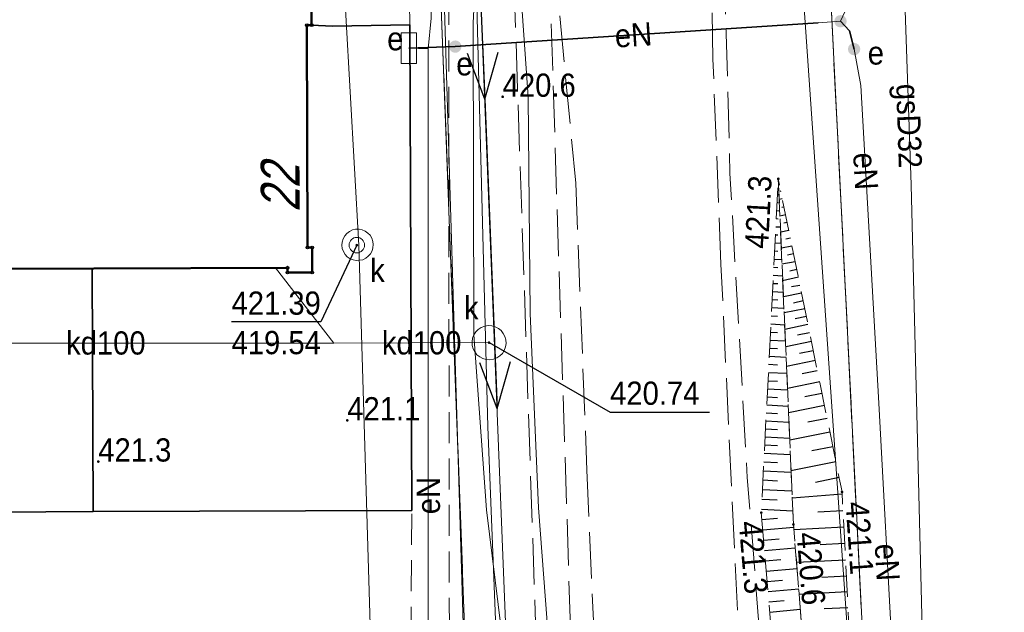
# Model space of a CAD drawing. Header units: metres. Extents: x 7417884 to 7418420, y 5565806 to 5566270.
# Tile 22 of 43: x 7418351 to 7418383, y 5565886 to 5565905. Entities that reach past the tile are written whole.
import ezdxf
from ezdxf.enums import TextEntityAlignment as Align

# ---------------------------------------------------------------- set-up
doc = ezdxf.new("R2010")
doc.units = ezdxf.units.M
for name, pattern in [('1.0_0.5', [1.5, 1, -0.5]), ('1.5_0.5', [2, 1.5, -0.5]), ('219-500', [0]), ('egkk-500', [0]), ('suep_nn_500', [0]), ('sutp_500', [0])]:
    doc.linetypes.add(name, pattern=pattern)
for name, color, linetype in [('000 Inne (niezydentyfikowane)', 7, 'Continuous'), ('217-kontur klasyfikacyjny', 7, 'Continuous'), ('218-kontur użytku gruntowego', 7, 'Continuous'), ('219-działka ewidencyjna', 7, 'Continuous'), ('238-Punkt adresowy budynku', 7, 'Continuous'), ('312-budynek ewidencyjny', 7, 'Continuous'), ('chodnik', 7, 'Continuous'), ('elektroenergetyczne urządzenie techniczne', 7, 'Continuous'), ('elektroenergetyczne urządzenie techniczne-Atr17', 7, 'Continuous'), ('jezdnia', 7, 'Continuous'), ('komora podziemna', 7, 'Continuous'), ('obudowa ochronna przewodu', 7, 'Continuous'), ('ogrodzenie trwałe', 7, 'Continuous'), ('pikieta naturalna', 7, 'Continuous'), ('pikieta naturalna-Atr2', 7, 'Continuous'), ('przewód elektroenergetyczny niskiego napięcia', 7, 'Continuous'), ('przewód elektroenergetyczny podziemny', 7, 'Continuous'), ('przewód elektroenergetyczny podziemny - ob. projektowany', 7, 'Continuous'), ('przewód elektroenergetyczny podziemny-Atr1', 7, 'Continuous'), ('przewód gazowy', 7, 'Continuous'), ('przewód gazowy-Atr1', 7, 'Continuous'), ('przewód kanalizacyjny', 7, 'Continuous'), ('przewód kanalizacyjny - ob. projektowany', 7, 'Continuous'), ('przewód kanalizacyjny-Atr1', 7, 'Continuous'), ('przewód specjalny - ob. projektowany', 7, 'Continuous'), ('przewód telekomunikacyjny napowietrzny', 7, 'Continuous'), ('Punkt budynku', 7, 'Continuous'), ('rzędna', 7, 'Continuous'), ('rzędna-Atr2', 7, 'Continuous'), ('rzędna-Atr3', 7, 'Continuous'), ('rów przydrożny (poligon)', 7, 'Continuous'), ('skarpa nieumocniona', 7, 'Continuous'), ('studnia kanalizacyjna', 7, 'Continuous'), ('studnia kanalizacyjna-Atr17', 7, 'Continuous'), ('szafa elektroenergetyczna lub kontener', 7, 'Continuous'), ('szafa elektroenergetyczna lub kontener-Atr17', 7, 'Continuous'), ('właz do komory lub kanału - okrągły', 7, 'Continuous'), ('właz do komory lub kanału - okrągły-Atr17', 7, 'Continuous')]:
    doc.layers.add(name, color=color, linetype=linetype)
doc.styles.get("Standard").update_dxf_attribs({"font": 'arial.ttf'})
doc.linetypes.add('902-500', pattern='A,3.75,0,[1,ksztalty.shx,S=0.5,R=0,X=0,Y=0],3.75', length=7.5)

# ---------------------------------------------------------------- blocks, each defined once
blk = doc.blocks.new('PUNKTBUD')
at = {"color": 0}
blk.add_circle((0, 0), 0.045, dxfattribs=at)
blk = doc.blocks.new('PW01')
at = {"linetype": 'Continuous', "lineweight": 13}
h = blk.add_hatch(color=0, dxfattribs=at)
edge = h.paths.add_edge_path()
edge.add_arc((0, 0), 0.045, 0, 360)
blk = doc.blocks.new('US25')
at = {"linetype": 'Continuous', "lineweight": 0}
h = blk.add_hatch(color=0, dxfattribs=at)
edge = h.paths.add_edge_path()
edge.add_arc((0, 0), 0.2, 0, 360)
blk = doc.blocks.new('US22')
at = {"color": 0, "linetype": 'Continuous', "lineweight": 13}
blk.add_circle((0, 0), 0.25, dxfattribs=at)
blk = doc.blocks.new('US18')
at = {"color": 0, "linetype": 'Continuous', "lineweight": 13}
for p, q in [((-0.5, -0.25), (-0.5, 0.25)), ((-0.5, 0.25), (0.5, 0.25)), ((0.5, -0.25), (0.5, 0.25)), ((-0.5, -0.25), (0.5, -0.25))]:
    blk.add_line(p, q, dxfattribs=at)
blk = doc.blocks.new('SUEP1')
at = {"color": 0, "linetype": 'Continuous'}
for p, q in [((5, 0), (3.5, 0.5)), ((15, 0), (13.5, 0.5)), ((0, 0), (5, 0)), ((5, 0), (3.5, -0.5)), ((5, 0), (15, 0)), ((15, 0), (13.5, -0.5))]:
    blk.add_line(p, q, dxfattribs=at)

msp = doc.modelspace()

# ---------------------------------------------------------------- linework, layer by layer
at = {"layer": '000 Inne (niezydentyfikowane)', "color": 7, "linetype": 'Continuous', "lineweight": 25, "flags": 128}
for points in [[(7418375.9, 5565899.61), (7418375.88, 5565899.61)], [(7418375.95, 5565899.36), (7418375.92, 5565899.35)], [(7418375.84, 5565899.26), (7418375.89, 5565899.26)], [(7418376, 5565899.11), (7418375.9, 5565899.09)], [(7418375.82, 5565898.74), (7418375.92, 5565898.73)], [(7418375.83, 5565899), (7418375.87, 5565899)], [(7418376.05, 5565898.85), (7418375.98, 5565898.84)], [(7418375.8, 5565898.48), (7418375.87, 5565898.47)], [(7418376.11, 5565898.6), (7418375.92, 5565898.56)], [(7418375.79, 5565898.21), (7418375.94, 5565898.21)], [(7418376.21, 5565898.09), (7418375.95, 5565898.04)], [(7418376.16, 5565898.35), (7418376.05, 5565898.33)], [(7418375.78, 5565897.95), (7418375.86, 5565897.95)], [(7418376.26, 5565897.84), (7418376.11, 5565897.81)], [(7418375.76, 5565897.69), (7418375.96, 5565897.68)], [(7418376.31, 5565897.59), (7418375.97, 5565897.52)], [(7418375.74, 5565897.17), (7418375.98, 5565897.16)], [(7418375.75, 5565897.43), (7418375.86, 5565897.42)], [(7418376.36, 5565897.34), (7418376.17, 5565897.3)], [(7418375.72, 5565896.91), (7418375.86, 5565896.9)], [(7418376.42, 5565897.08), (7418375.99, 5565897)], [(7418376.47, 5565896.83), (7418376.24, 5565896.78)], [(7418375.71, 5565896.65), (7418376.01, 5565896.63)], [(7418376.52, 5565896.58), (7418376.01, 5565896.47)], [(7418375.7, 5565896.38), (7418375.86, 5565896.38)], [(7418376.57, 5565896.32), (7418376.3, 5565896.27)], [(7418375.67, 5565895.86), (7418375.86, 5565895.85)], [(7418375.68, 5565896.12), (7418376.03, 5565896.1)], [(7418376.62, 5565896.07), (7418376.04, 5565895.95)], [(7418375.66, 5565895.6), (7418376.05, 5565895.58)], [(7418376.73, 5565895.56), (7418376.06, 5565895.43)], [(7418376.67, 5565895.82), (7418376.36, 5565895.75)], [(7418375.64, 5565895.34), (7418375.85, 5565895.33)], [(7418376.78, 5565895.31), (7418376.42, 5565895.24)], [(7418375.63, 5565895.08), (7418376.08, 5565895.05)], [(7418376.83, 5565895.06), (7418376.08, 5565894.9)], [(7418375.62, 5565894.81), (7418375.85, 5565894.8)], [(7418376.88, 5565894.79), (7418376.49, 5565894.71)], [(7418375.59, 5565894.29), (7418375.85, 5565894.28)], [(7418375.6, 5565894.55), (7418376.1, 5565894.53)], [(7418376.94, 5565894.51), (7418376.11, 5565894.34)], [(7418375.58, 5565894.03), (7418376.12, 5565894)], [(7418377, 5565894.21), (7418376.56, 5565894.12)], [(7418375.56, 5565893.77), (7418375.85, 5565893.75)], [(7418377.07, 5565893.89), (7418376.14, 5565893.7)], [(7418375.55, 5565893.51), (7418376.15, 5565893.48)], [(7418377.13, 5565893.56), (7418376.64, 5565893.46)], [(7418375.54, 5565893.24), (7418375.85, 5565893.23)], [(7418377.21, 5565893.2), (7418376.17, 5565892.99)], [(7418375.51, 5565892.72), (7418375.85, 5565892.7)], [(7418375.52, 5565892.98), (7418376.17, 5565892.95)], [(7418377.28, 5565892.83), (7418376.73, 5565892.72)], [(7418375.5, 5565892.46), (7418376.19, 5565892.42)], [(7418377.36, 5565892.44), (7418376.2, 5565892.2)], [(7418375.48, 5565892.2), (7418375.84, 5565892.18)], [(7418375.47, 5565891.94), (7418376.22, 5565891.9)], [(7418377.45, 5565892.02), (7418376.83, 5565891.9)], [(7418375.45, 5565891.43), (7418376.24, 5565891.39)], [(7418375.46, 5565891.69), (7418375.84, 5565891.67)], [(7418377.54, 5565891.58), (7418376.24, 5565891.32)], [(7418375.43, 5565891.17), (7418375.84, 5565891.15)], [(7418377.63, 5565891.11), (7418376.95, 5565890.98)], [(7418375.42, 5565890.9), (7418376.26, 5565890.86)], [(7418375.4, 5565890.62), (7418375.84, 5565890.6)], [(7418377.73, 5565890.62), (7418376.28, 5565890.33)], [(7418375.39, 5565890.33), (7418376.29, 5565890.29)], [(7418375.37, 5565890.04), (7418375.84, 5565890.01)], [(7418377.84, 5565890.11), (7418377.07, 5565889.95)], [(7418375.36, 5565889.73), (7418376.31, 5565889.68)], [(7418377.93, 5565889.58), (7418376.32, 5565889.45)], [(7418375.34, 5565889.42), (7418375.83, 5565889.39)], [(7418375.33, 5565889.09), (7418376.34, 5565889.04)], [(7418377.96, 5565889.04), (7418377.15, 5565889)], [(7418375.34, 5565888.76), (7418375.84, 5565888.8)], [(7418375.37, 5565888.42), (7418376.37, 5565888.51)], [(7418377.99, 5565888.51), (7418376.37, 5565888.43)], [(7418375.4, 5565888.09), (7418375.9, 5565888.13)], [(7418378.01, 5565887.98), (7418377.22, 5565887.94)], [(7418375.43, 5565887.76), (7418376.42, 5565887.84)], [(7418375.45, 5565887.42), (7418375.95, 5565887.47)], [(7418378.04, 5565887.45), (7418376.46, 5565887.37)], [(7418375.48, 5565887.09), (7418376.48, 5565887.18)], [(7418375.51, 5565886.76), (7418376.01, 5565886.8)], [(7418378.07, 5565886.93), (7418377.28, 5565886.89)], [(7418375.54, 5565886.43), (7418376.53, 5565886.52)], [(7418378.09, 5565886.42), (7418376.54, 5565886.34)], [(7418375.57, 5565886.1), (7418376.06, 5565886.14)], [(7418375.6, 5565885.77), (7418376.58, 5565885.86)], [(7418378.12, 5565885.91), (7418377.35, 5565885.87)]]:
    msp.add_lwpolyline(points, dxfattribs=at)
at = {"layer": '217-kontur klasyfikacyjny', "color": 92, "linetype": 'egkk-500', "lineweight": 18, "flags": 128}
msp.add_lwpolyline([(7418376.92, 5565918.48), (7418379.45, 5565867.92)], dxfattribs=at)
at = {"layer": '218-kontur użytku gruntowego', "color": 3, "linetype": '1.0_0.5', "lineweight": 18, "ltscale": 2, "flags": 128}
for points in [[(7418376.92, 5565918.48), (7418379.45, 5565867.92)], [(7418379.45, 5565867.92), (7418376.92, 5565918.48)], [(7418364.5, 5565918.14), (7418366.46, 5565866.19)], [(7418366.46, 5565866.19), (7418364.5, 5565918.14)]]:
    msp.add_lwpolyline(points, dxfattribs=at)
at = {"layer": '219-działka ewidencyjna', "color": 7, "linetype": '219-500', "lineweight": 18, "flags": 128}
for points in [[(7418376.92, 5565918.48), (7418379.45, 5565867.92)], [(7418364.5, 5565918.14), (7418366.46, 5565866.19)]]:
    msp.add_lwpolyline(points, dxfattribs=at)
at = {"layer": '312-budynek ewidencyjny', "color": 7, "linetype": 'Continuous', "lineweight": 50, "flags": 128}
for points in [[(7418360.8, 5565905.52), (7418360.8, 5565904.72)], [(7418360.8, 5565904.72), (7418360.65, 5565904.72)], [(7418360.65, 5565904.72), (7418360.67, 5565897.54)], [(7418360.67, 5565897.54), (7418360.82, 5565897.54)], [(7418360.82, 5565897.54), (7418360.82, 5565896.74)], [(7418360.02, 5565896.89), (7418347.5, 5565896.84)], [(7418360.02, 5565896.74), (7418360.02, 5565896.89)], [(7418360.82, 5565896.74), (7418360.02, 5565896.74)]]:
    msp.add_lwpolyline(points, dxfattribs=at)
at = {"layer": 'chodnik', "color": 7, "linetype": '1.0_0.5', "lineweight": 18, "flags": 128}
msp.add_lwpolyline([(7418340.12, 5565906.79), (7418340.75, 5565906.79), (7418340.75, 5565907.61), (7418344.2, 5565907.62), (7418344.2, 5565906.81), (7418344.82, 5565906.81), (7418344.81, 5565910.66), (7418353.07, 5565910.64), (7418363.93, 5565910.64), (7418363.97, 5565904.73), (7418364.04, 5565889.05), (7418364, 5565884.97), (7418364.02, 5565880.21), (7418365.24, 5565880.18), (7418365.25, 5565884.95), (7418365.24, 5565889.29), (7418365.23, 5565904.72), (7418365.23, 5565910.64), (7418366.21, 5565910.64), (7418368.43, 5565909.01), (7418368.2, 5565914.99), (7418366.15, 5565913.44), (7418364.12, 5565913.46), (7418353.46, 5565913.47), (7418340.13, 5565913.48), (7418340.12, 5565910.6)], close=True, dxfattribs=at)
at = {"layer": 'jezdnia', "color": 7, "linetype": '1.5_0.5', "lineweight": 18}
msp.add_lwpolyline([(7418368.43, 5565909.01), (7418369.33, 5565899.62), (7418369.69, 5565890.35), (7418370.07, 5565881.59), (7418369.98, 5565880.61), (7418370.24, 5565873.29), (7418370.63, 5565872.74), (7418375.92, 5565872.33), (7418375.07, 5565878.26), (7418374.74, 5565881.84), (7418374.02, 5565897), (7418373.76, 5565903.62), (7418373.66, 5565909.41)], dxfattribs=at)
at = {"layer": 'komora podziemna', "color": 34, "linetype": 'Continuous', "lineweight": 18, "flags": 128}
msp.add_lwpolyline([(7418362.79, 5565897.64), (7418362.78, 5565897.53), (7418362.75, 5565897.43), (7418362.7, 5565897.34), (7418362.63, 5565897.26), (7418362.55, 5565897.2), (7418362.45, 5565897.15), (7418362.35, 5565897.13), (7418362.24, 5565897.12), (7418362.14, 5565897.14), (7418362.04, 5565897.18), (7418361.95, 5565897.24), (7418361.88, 5565897.32), (7418361.83, 5565897.41), (7418361.79, 5565897.51), (7418361.78, 5565897.62), (7418361.79, 5565897.72), (7418361.82, 5565897.82), (7418361.87, 5565897.92), (7418361.94, 5565898), (7418362.02, 5565898.06), (7418362.12, 5565898.11), (7418362.22, 5565898.13), (7418362.33, 5565898.13), (7418362.43, 5565898.11), (7418362.53, 5565898.07), (7418362.61, 5565898.01), (7418362.69, 5565897.94), (7418362.74, 5565897.84), (7418362.78, 5565897.74)], close=True, dxfattribs=at)
at = {"layer": 'obudowa ochronna przewodu', "color": 7, "linetype": 'Continuous', "lineweight": 35, "flags": 128}
for points in [[(7418363.94, 5565903.98), (7418365.44, 5565904.03), (7418377.16, 5565904.8)], [(7418378.17, 5565904.54), (7418378.32, 5565903.95)]]:
    msp.add_lwpolyline(points, dxfattribs=at)
at = {"layer": 'ogrodzenie trwałe', "color": 7, "linetype": '902-500', "lineweight": 35, "flags": 128}
for points in [[(7418363.97, 5565904.73), (7418361.47, 5565904.69), (7418360.8, 5565904.72)], [(7418363.97, 5565904.73), (7418364.04, 5565889.05)], [(7418353.74, 5565889.02), (7418353.71, 5565896.86)], [(7418319.94, 5565888.9), (7418331.35, 5565888.88), (7418337.46, 5565888.89), (7418337.7, 5565888.89), (7418342.56, 5565888.93), (7418347.62, 5565888.97), (7418353.74, 5565889.02), (7418364.04, 5565889.05)]]:
    msp.add_lwpolyline(points, dxfattribs=at)
at = {"layer": 'przewód elektroenergetyczny niskiego napięcia', "color": 1, "linetype": 'suep_nn_500', "lineweight": 18, "flags": 128}
msp.add_lwpolyline([(7418367.72, 5565868.96), (7418366.19, 5565907.33)], dxfattribs=at)
at = {"layer": 'przewód elektroenergetyczny podziemny', "color": 1, "linetype": 'Continuous', "lineweight": 18, "flags": 128}
for points in [[(7418369.45, 5565858.68), (7418368.48, 5565859.17), (7418367.35, 5565859.94), (7418366.19, 5565862.83), (7418365.06, 5565867.93), (7418365.96, 5565873.36), (7418366.81, 5565877.74), (7418366.96, 5565879.84), (7418366.49, 5565891.75), (7418365.98, 5565911.15), (7418365.71, 5565924.22), (7418365.5, 5565933.35), (7418365.2, 5565936.72), (7418365.37, 5565951.27), (7418365.17, 5565958.86), (7418365.21, 5565964.17), (7418364.99, 5565965.74), (7418365.04, 5565980.73), (7418364.41, 5565986.46)], [(7418347.76, 5565905.98), (7418349.43, 5565906.47), (7418364.62, 5565906.59), (7418364.66, 5565904.95), (7418364.56, 5565903.96)], [(7418377.88, 5565904.85), (7418378.23, 5565905.63)], [(7418377.88, 5565904.85), (7418377.16, 5565904.8), (7418365.44, 5565904.03), (7418363.94, 5565903.98), (7418364.56, 5565903.96)], [(7418378.54, 5565902.78), (7418378.32, 5565903.95), (7418378.17, 5565904.54), (7418377.88, 5565904.85)], [(7418364.56, 5565903.96), (7418364.56, 5565885.46), (7418363.43, 5565885.43)]]:
    msp.add_lwpolyline(points, dxfattribs=at)
at = {"layer": 'przewód elektroenergetyczny podziemny', "color": 1, "linetype": 'Continuous', "lineweight": 18}
for points in [[(7418368.347, 5565812.686), (7418368.02, 5565844.29), (7418368.09, 5565860.05), (7418366.23, 5565867.66), (7418364.88, 5565912.34), (7418362.67, 5565958.91), (7418362.89, 5565975.13)], [(7418357.331, 5565812.261), (7418357.29, 5565812.7), (7418357.11, 5565814.48), (7418358.47, 5565814.78), (7418365.45, 5565815.3), (7418367.42, 5565815.15), (7418382.56, 5565815.59), (7418383.17, 5565815.97), (7418382.69, 5565832.92), (7418382.05, 5565836), (7418381.92, 5565839.35), (7418382.25, 5565842.19), (7418382.26, 5565848.14), (7418382.03, 5565852.13), (7418382.02, 5565867.72), (7418380.47, 5565869.98), (7418379.94, 5565871.66), (7418380, 5565876.15), (7418379.12, 5565892.52), (7418378.54, 5565902.78)]]:
    msp.add_lwpolyline(points, dxfattribs=at)
at = {"layer": 'przewód elektroenergetyczny podziemny - ob. projektowany', "color": 1, "linetype": '1.5_0.5', "lineweight": 18, "flags": 128}
msp.add_lwpolyline([(7418361.24, 5566075.39), (7418372.24, 5566075.5), (7418372.29, 5566070.86), (7418372.72, 5566023.66), (7418372.75, 5566020.86), (7418374.02, 5566002.67), (7418373.24, 5565972.26), (7418374.13, 5565920.87), (7418373.9, 5565915.37), (7418373.98, 5565909.87), (7418374.19, 5565904.44), (7418374.31, 5565899.93), (7418374.87, 5565890.11), (7418376.29, 5565872.26), (7418376.79, 5565871.79)], dxfattribs=at)
at = {"layer": 'przewód gazowy', "color": 52, "linetype": 'Continuous', "lineweight": 18, "flags": 128}
msp.add_lwpolyline([(7418379.32, 5565923.96), (7418380.16, 5565899.57), (7418380.97, 5565866.98), (7418381.42, 5565849.44), (7418378.09, 5565849.41), (7418370.6, 5565849.31), (7418367.25, 5565849.27)], dxfattribs=at)
at = {"layer": 'przewód kanalizacyjny', "color": 34, "linetype": 'Continuous', "lineweight": 18}
msp.add_lwpolyline([(7418363.32, 5565861.75), (7418362.71, 5565862.83), (7418363.08, 5565872.37), (7418362.32, 5565897.62), (7418361.62, 5565910.01), (7418360.87, 5565919.62), (7418359.83, 5565946.47), (7418347.14, 5565946.45), (7418334.22, 5565946.4), (7418324.67, 5565946.5), (7418311.75, 5565946.52), (7418306.231, 5565946.441)], dxfattribs=at)
at = {"layer": 'przewód kanalizacyjny', "color": 34, "linetype": 'Continuous', "lineweight": 18, "flags": 128}
for points in [[(7418348.04, 5565894.45), (7418361.52, 5565894.45), (7418359.63, 5565896.89)], [(7418361.52, 5565894.45), (7418366.53, 5565894.47)]]:
    msp.add_lwpolyline(points, dxfattribs=at)
at = {"layer": 'przewód kanalizacyjny - ob. projektowany', "color": 34, "linetype": '1.5_0.5', "lineweight": 18, "flags": 128}
msp.add_lwpolyline([(7418368.41, 5565908.76), (7418369.7, 5565868.3), (7418369.9, 5565853.9)], dxfattribs=at)
at = {"layer": 'przewód specjalny - ob. projektowany', "color": 7, "linetype": '1.5_0.5', "lineweight": 18, "flags": 128}
msp.add_lwpolyline([(7418368.46, 5565872.67), (7418366.67, 5565925.88)], dxfattribs=at)
at = {"layer": 'przewód telekomunikacyjny napowietrzny', "color": 30, "linetype": 'sutp_500', "lineweight": 18, "flags": 128}
msp.add_lwpolyline([(7418378.78, 5565875.36), (7418376.07, 5565914.43)], dxfattribs=at)
at = {"layer": 'rzędna-Atr2', "color": 7, "flags": 128}
for points in [[(7418362.26, 5565897.62), (7418361.1, 5565895.14), (7418358.214, 5565895.14)], [(7418366.53, 5565894.47), (7418370.44, 5565892.23), (7418373.644, 5565892.23)]]:
    msp.add_lwpolyline(points, dxfattribs=at)
at = {"layer": 'rów przydrożny (poligon)', "color": 7, "linetype": 'Continuous', "lineweight": 18, "flags": 128}
msp.add_lwpolyline([(7418367.57, 5565879.99), (7418367.78, 5565879.44), (7418368.39, 5565879.5), (7418368.45, 5565880.03), (7418368.74, 5565881.04), (7418368.13, 5565889.14), (7418367.86, 5565895.41), (7418367.79, 5565902.41), (7418367.39, 5565908.09), (7418367.24, 5565908.71), (7418366.4, 5565908.71), (7418366.18, 5565908.11), (7418366.02, 5565904.79), (7418366.04, 5565894.72), (7418366.45, 5565889.07)], close=True, dxfattribs=at)
at = {"layer": 'skarpa nieumocniona', "color": 7, "linetype": '1.0_0.5', "lineweight": 18, "flags": 128}
for points in [[(7418376.76, 5565872.23), (7418377.66, 5565872.58), (7418376.36, 5565888.6), (7418375.87, 5565899.76), (7418375.32, 5565888.98)], [(7418376.76, 5565872.23), (7418377.66, 5565872.58), (7418376.36, 5565888.6), (7418375.87, 5565899.76), (7418375.32, 5565888.98)], [(7418377.66, 5565872.58), (7418378.8, 5565872.43), (7418377.93, 5565889.65), (7418375.87, 5565899.76), (7418376.36, 5565888.6)], [(7418377.66, 5565872.58), (7418378.8, 5565872.43), (7418377.93, 5565889.65), (7418375.87, 5565899.76), (7418376.36, 5565888.6)]]:
    msp.add_lwpolyline(points, close=True, dxfattribs=at)
at = {"layer": 'studnia kanalizacyjna', "color": 34, "linetype": 'Continuous', "lineweight": 18, "flags": 128}
msp.add_lwpolyline([(7418366.04, 5565894.72), (7418366.1, 5565894.82), (7418366.18, 5565894.9), (7418366.28, 5565894.96), (7418366.39, 5565895), (7418366.5, 5565895.02), (7418366.62, 5565895.01), (7418366.73, 5565894.98), (7418366.83, 5565894.93), (7418366.92, 5565894.86), (7418366.99, 5565894.77), (7418367.04, 5565894.67), (7418367.07, 5565894.56), (7418367.08, 5565894.44), (7418367.06, 5565894.33), (7418367.02, 5565894.22), (7418366.96, 5565894.12), (7418366.88, 5565894.04), (7418366.78, 5565893.98), (7418366.67, 5565893.94), (7418366.56, 5565893.92), (7418366.44, 5565893.93), (7418366.33, 5565893.96), (7418366.23, 5565894.01), (7418366.14, 5565894.08), (7418366.07, 5565894.17), (7418366.02, 5565894.27), (7418365.99, 5565894.38), (7418365.98, 5565894.5), (7418366, 5565894.61)], close=True, dxfattribs=at)

# ---------------------------------------------------------------- block references
at = {"layer": 'elektroenergetyczne urządzenie techniczne', "color": 1, "linetype": 'Continuous', "lineweight": 18}
for p in [(7418377.88, 5565904.85), (7418365.44, 5565904.03)]:
    msp.add_blockref('US25', p, dxfattribs=at)
at = {"layer": 'elektroenergetyczne urządzenie techniczne', "color": 1, "linetype": 'Continuous', "lineweight": 18, "rotation": 2.254}
msp.add_blockref('US25', (7418378.32, 5565903.95), dxfattribs=at)
at = {"layer": 'pikieta naturalna', "color": 7, "linetype": 'Continuous', "lineweight": 13}
for p in [(7418366.97, 5565902.41), (7418375.87, 5565899.76), (7418361.95, 5565891.96), (7418353.91, 5565890.63), (7418377.93, 5565889.65), (7418375.32, 5565888.98), (7418376.36, 5565888.6)]:
    msp.add_blockref('PW01', p, dxfattribs=at)
at = {"layer": 'przewód elektroenergetyczny niskiego napięcia', "color": 1, "linetype": 'Continuous', "lineweight": 18, "rotation": 272.283}
msp.add_blockref('SUEP1', (7418366.19, 5565907.33), dxfattribs=at)
at = {"layer": 'Punkt budynku', "color": 5, "linetype": 'Continuous', "lineweight": 18}
for p in [(7418360.65, 5565904.72), (7418360.8, 5565904.72), (7418360.67, 5565897.54), (7418360.82, 5565897.54), (7418360.02, 5565896.89), (7418360.02, 5565896.74), (7418360.82, 5565896.74)]:
    msp.add_blockref('PUNKTBUD', p, dxfattribs=at)
at = {"layer": 'rzędna', "color": 34, "linetype": 'Continuous', "lineweight": 18}
for p in [(7418362.26, 5565897.62), (7418366.53, 5565894.47)]:
    msp.add_blockref('PW01', p, dxfattribs=at)
at = {"layer": 'szafa elektroenergetyczna lub kontener', "color": 1, "linetype": 'Continuous', "lineweight": 18, "rotation": 90}
msp.add_blockref('US18', (7418363.94, 5565903.98), dxfattribs=at)
at = {"layer": 'właz do komory lub kanału - okrągły', "color": 7, "linetype": 'Continuous', "lineweight": 18}
msp.add_blockref('US22', (7418362.26, 5565897.62), dxfattribs=at)

# ---------------------------------------------------------------- texts
at = {"layer": '238-Punkt adresowy budynku', "color": 7, "linetype": 'Continuous', "lineweight": 25, "oblique": 15, "width": 0.79}
msp.add_text('22', height=1.25, rotation=90.155, dxfattribs=at).set_placement((7418360.41, 5565899.46), align=Align.CENTER)
at = {"layer": 'elektroenergetyczne urządzenie techniczne-Atr17', "color": 1, "width": 0.9}
for p in [(7418378.76, 5565903.45), (7418365.47, 5565903.1)]:
    msp.add_text('e', height=0.75, dxfattribs=at).set_placement(p)
at = {"layer": 'pikieta naturalna-Atr2', "color": 7, "width": 0.9}
for s, p in [('420.6', (7418366.97, 5565902.41)), ('421.1', (7418361.95, 5565891.96)), ('421.3', (7418353.91, 5565890.63))]:
    msp.add_text(s, height=0.75, dxfattribs=at).set_placement(p)
for s, rotation, p in [('421.3', 87.079, (7418375.54, 5565897.49)), ('421.1', 273.968, (7418378.04, 5565889.31)), ('421.3', 274.913, (7418374.59, 5565888.68)), ('420.6', 274.639, (7418376.46, 5565888.32))]:
    msp.add_text(s, height=0.75, rotation=rotation, dxfattribs=at).set_placement(p)
at = {"layer": 'przewód elektroenergetyczny podziemny-Atr1', "color": 1, "width": 0.9}
for rotation, p in [(3.759, (7418370.59, 5565904.37)), (273.235, (7418378.66, 5565900.61)), (90, (7418364.57, 5565888.93)), (273.076, (7418379.36, 5565887.98))]:
    msp.add_text('eN', height=0.75, rotation=rotation, dxfattribs=at).set_placement(p, align=Align.MIDDLE_LEFT)
at = {"layer": 'przewód gazowy-Atr1', "color": 40, "width": 0.9}
msp.add_text('gsD32', height=0.75, rotation=271.903, dxfattribs=at).set_placement((7418380.05, 5565902.83), align=Align.MIDDLE_LEFT)
at = {"layer": 'przewód kanalizacyjny-Atr1', "color": 34, "width": 0.9}
msp.add_text('kd100', height=0.75, dxfattribs=at).set_placement((7418352.87, 5565894.46), align=Align.MIDDLE_LEFT)
msp.add_text('kd100', height=0.75, rotation=0.229, dxfattribs=at).set_placement((7418363.07, 5565894.46), align=Align.MIDDLE_LEFT)
at = {"layer": 'rzędna-Atr2', "color": 34, "width": 0.9}
for s, p in [('421.39', (7418358.214, 5565895.147)), ('420.74', (7418370.44, 5565892.238))]:
    msp.add_text(s, height=0.75, dxfattribs=at).set_placement(p, align=Align.BOTTOM_LEFT)
at = {"layer": 'rzędna-Atr3', "color": 34, "width": 0.9}
msp.add_text('419.54', height=0.75, dxfattribs=at).set_placement((7418358.214, 5565893.872), align=Align.BOTTOM_LEFT)
at = {"layer": 'studnia kanalizacyjna-Atr17', "color": 34, "width": 0.9}
msp.add_text('k', height=0.75, dxfattribs=at).set_placement((7418365.72, 5565895.22))
at = {"layer": 'szafa elektroenergetyczna lub kontener-Atr17', "color": 1, "width": 0.9}
msp.add_text('e', height=0.75, dxfattribs=at).set_placement((7418363.24, 5565903.91))
at = {"layer": 'właz do komory lub kanału - okrągły-Atr17', "color": 7, "width": 0.9}
msp.add_text('k', height=0.75, dxfattribs=at).set_placement((7418362.69, 5565896.43))

doc.saveas('drawing.dxf')
